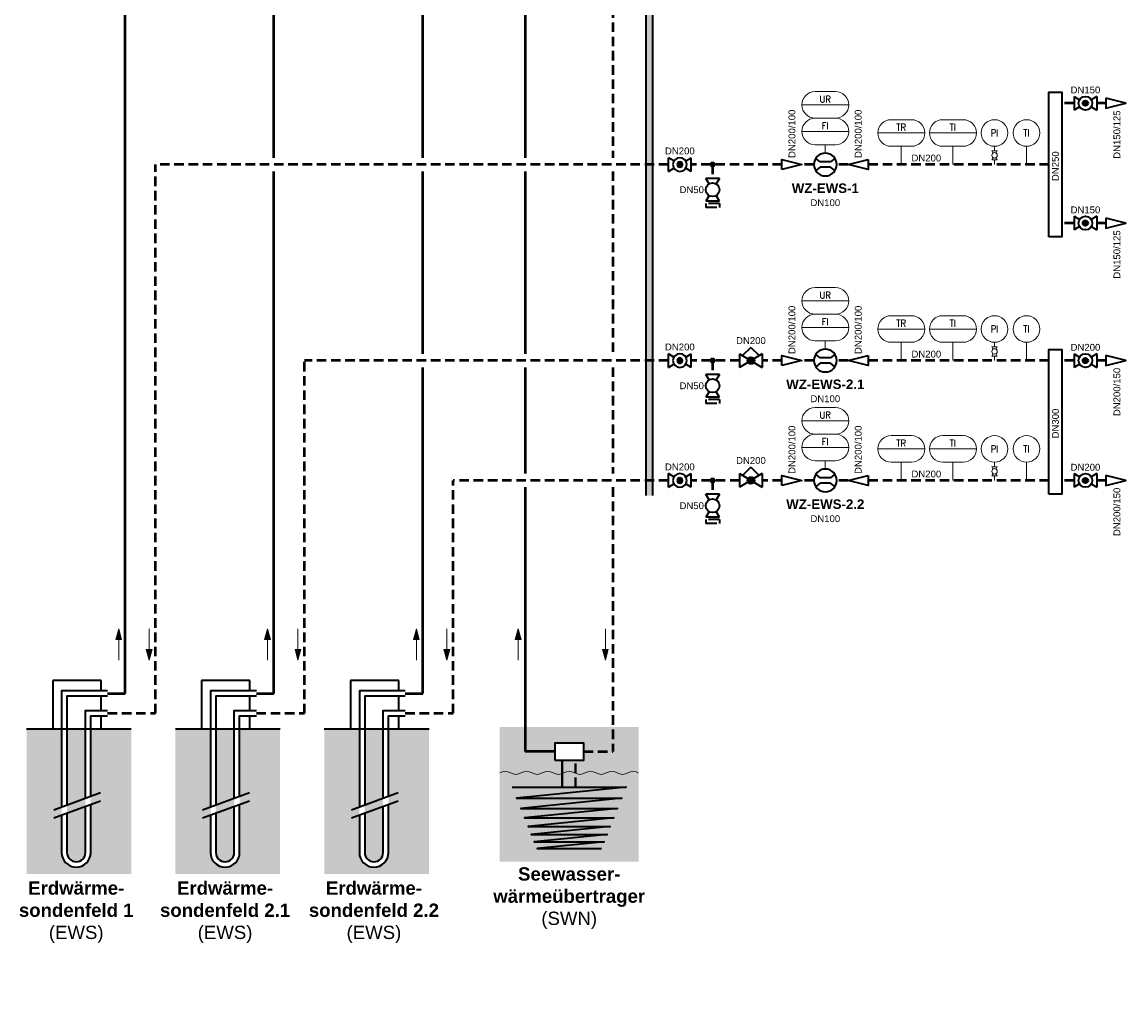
# Model space of a CAD drawing. Header units: millimetres. Extents: x -226 to 2201, y 0 to 1085.
# Tile 2 of 28: x -226 to 65, y 323 to 581. Entities that reach past the tile are written whole.
import ezdxf
from ezdxf import colors
from ezdxf.entities.mleader import LeaderData, LeaderLine
from ezdxf.enums import TextEntityAlignment as Align
from ezdxf.math import Vec2, Vec3

# ---------------------------------------------------------------- set-up
doc = ezdxf.new("R2010")
doc.units = ezdxf.units.MM
doc.header["$PDMODE"] = 1
doc.linetypes.add('GESTRICHELT2', pattern=[0.375, 0.25, -0.125])
doc.layers.get('0').update_dxf_attribs({"lineweight": 18})
for name, color, linetype, lineweight in [('TGAx_G_KOM_GA-Symbole', 7, 'Continuous', 18), ('TGAx_H_KOM_Armaturen', 7, 'Continuous', 35), ('TGAx_H_KOM_Bauteile', 7, 'Continuous', 35), ('TGAx_H_KOM_Bauteile-Schraff', 9, 'Continuous', 18), ('TGAx_H_LTG_Quellenkreis-Umweltwärme_RL', 66, 'GESTRICHELT2', 50), ('TGAx_H_LTG_Quellenkreis-Umweltwärme_VL', 32, 'Continuous', 50), ('TGAx_H_TXT_Beschriftung', 7, 'Continuous', 18), ('TGAx_H_TXT_Dimensionierung', 7, 'Continuous', 18)]:
    doc.layers.add(name, color=color, linetype=linetype, lineweight=lineweight)
doc.styles.add('Arial', font='arial.ttf')
doc.styles.add('MEP-Reloaded-M-2.5', font='arial.ttf', dxfattribs={"height": 2.5})
doc.styles.add('MSR-Arial', font='romans.shx')

# ---------------------------------------------------------------- blocks, each defined once
blk = doc.blocks.new('02.MSR_Fühler m. Fernwirkung_langrund')
for p, q in [((-2.673846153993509, 3.500000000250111), (2.673846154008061, 3.500000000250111)), ((-6.173846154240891, 0), (6.173846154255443, 0)), ((-2.673846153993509, -3.500000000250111), (2.673846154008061, -3.500000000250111))]:
    blk.add_line(p, q)
for centre, start, end in [((-2.673846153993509, 0), 90, 270), ((2.673846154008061, 0), 270, 90)]:
    blk.add_arc(centre, 3.50000000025, start, end)
at = {"style": 'MSR-Arial', "width": 0.9}
for tag, p in [('MESSART', (0.02000000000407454, 1.496779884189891)), ('WERT', (0.02000000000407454, -1.552806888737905))]:
    blk.add_attdef(tag, text='', height=1.8, dxfattribs=at).set_placement(p, align=Align.MIDDLE_CENTER)
blk = doc.blocks.new('17.01.01-Durchflussmessung allg.')
for p, q in [((-1.384615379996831, 0.6923076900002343), (-2.527949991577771, 1.615384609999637)), ((1.384615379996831, 0.6923076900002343), (-1.384615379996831, 0.6923076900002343)), ((2.527949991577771, 1.615384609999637), (1.384615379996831, 0.6923076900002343)), ((-1.384615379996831, -0.6923076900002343), (-2.527949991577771, -1.615384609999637)), ((1.384615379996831, -0.6923076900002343), (-1.384615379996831, -0.6923076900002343)), ((2.527949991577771, -1.615384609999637), (1.384615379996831, -0.6923076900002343))]:
    blk.add_line(p, q)
blk.add_circle((0, 0), 2.99999999)
blk = doc.blocks.new('6.01-Reduzierung')
at = {"flags": 128}
blk.add_lwpolyline([(0, 1.3125), (0, -1.3125), (5.25, 0)], close=True, dxfattribs=at)
blk = doc.blocks.new('7.01.05-Absperrkugelhahn')
h = blk.add_hatch(color=256)
h.dxf.hatch_style = 1
h.paths.add_polyline_path([(2.300000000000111, 0, 1), (3.700000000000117, 0, 1)])
at = {"linetype": 'Continuous'}
for p, q in [((0, 1.800000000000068), (1.456512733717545, 0.926092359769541)), ((0, 1.800000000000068), (0, -1.800000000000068)), ((6.000000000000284, 1.800000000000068), (4.543487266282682, 0.926092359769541)), ((6.000000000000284, 1.800000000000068), (6.000000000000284, -1.800000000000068)), ((1.456512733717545, -0.926092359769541), (0, -1.800000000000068)), ((4.543487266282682, -0.926092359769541), (6.000000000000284, -1.800000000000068))]:
    blk.add_line(p, q, dxfattribs=at)
for radius in [1.800000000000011, 0.7000000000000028]:
    blk.add_circle((3.000000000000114, 0), radius, dxfattribs=at)
blk = doc.blocks.new('02.MSR_Manometeranschluss m. Hahn')
at = {"linetype": 'Continuous'}
for p, q in [((0.7200000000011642, 3.600000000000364), (-0.7200000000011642, 3.600000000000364)), ((-0.3704369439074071, 3.017394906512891), (-0.7200000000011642, 3.600000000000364)), ((0.7200000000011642, 3.600000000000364), (0.3704369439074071, 3.017394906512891)), ((-0.3704369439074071, 1.782605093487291), (-0.7200000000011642, 1.199999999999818)), ((0.7200000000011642, 1.199999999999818), (-0.7200000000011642, 1.199999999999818)), ((0.7200000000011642, 1.199999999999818), (0.3704369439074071, 1.782605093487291))]:
    blk.add_line(p, q, dxfattribs=at)
for p, q in [((0, 4.800000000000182), (0, 3.600000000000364)), ((0, 1.199999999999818), (0, 0))]:
    blk.add_line(p, q)
blk.add_circle((0, 2.400000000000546), 0.7200000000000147, dxfattribs=at)
blk = doc.blocks.new('02.MSR_Fühler rund')
blk.add_circle((0, 0), 3.50000000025)
at = {"style": 'MSR-Arial', "width": 0.9}
blk.add_attdef('MESSART', text='', height=1.8, dxfattribs=at).set_placement((0, 0), align=Align.MIDDLE_CENTER)
blk = doc.blocks.new('4.11-Pfeil-Fliessrichtung')
at = {"linetype": 'Continuous', "lineweight": 18}
blk.add_line((-4.125, 0), (4.125, 0), dxfattribs=at)
at = {"linetype": 'Continuous', "lineweight": 18, "flags": 128}
for points in [[(1.316503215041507, 0.7525344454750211), (4.125, 0), (1.316503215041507, -0.7525344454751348)], [(1.3865032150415, 0.6613086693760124), (3.854540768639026, 0), (1.3865032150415, -0.6613086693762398)], [(1.456503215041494, 0.570082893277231), (3.584081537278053, 0), (1.456503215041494, -0.5700828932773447)], [(1.526503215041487, 0.4788571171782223), (3.313622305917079, 0), (1.526503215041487, -0.4788571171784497)], [(1.59650321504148, 0.387631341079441), (3.043163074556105, 0), (1.59650321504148, -0.3876313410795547)], [(1.666503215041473, 0.2964055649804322), (2.772703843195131, 0), (1.666503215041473, -0.2964055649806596)], [(1.736503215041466, 0.2051797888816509), (2.502244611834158, 0), (1.736503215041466, -0.2051797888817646)], [(1.806503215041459, 0.1139540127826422), (2.231785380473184, 0), (1.806503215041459, -0.1139540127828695)], [(1.876503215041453, 0.02272823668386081), (1.96132614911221, 0), (1.876503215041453, -0.0227282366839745)]]:
    blk.add_lwpolyline(points, close=True, dxfattribs=at)
blk = doc.blocks.new('7.02.01C-Absperrventil m. stet. Stellverhalten')
h = blk.add_hatch(color=256)
h.dxf.hatch_style = 1
h.paths.add_polyline_path([(2.228256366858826, 0.4630461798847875), (3.000000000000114, 0), (3.771743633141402, 0.4630461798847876, 0.566190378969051)])
h.paths.add_polyline_path([(2.228256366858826, 0.4630461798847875, 0.1359329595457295), (2.100000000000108, 0, 0.1359329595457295), (2.228256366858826, -0.4630461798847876), (3.000000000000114, 0)])
h.paths.add_polyline_path([(3.000000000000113, -1.110223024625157e-16), (2.228256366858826, -0.4630461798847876, 0.5661903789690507), (3.771743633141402, -0.4630461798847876)])
h.paths.add_polyline_path([(3.771743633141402, 0.4630461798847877), (3.000000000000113, -2.220446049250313e-16), (3.771743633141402, -0.4630461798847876, 0.1359329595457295), (3.900000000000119, 0, 0.1359329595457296)])
at = {"linetype": 'Continuous'}
for p, q in [((2.999999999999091, 3.479999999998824), (0.8088888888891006, 1.314666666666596)), ((2.999999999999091, 3.479999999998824), (5.191111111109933, 1.314666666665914)), ((6.000000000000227, 1.800000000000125), (0, -1.800000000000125)), ((0, 1.800000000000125), (6.000000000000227, -1.800000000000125)), ((0, 1.800000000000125), (0, -1.800000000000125)), ((6.000000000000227, 1.800000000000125), (6.000000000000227, -1.800000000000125))]:
    blk.add_line(p, q, dxfattribs=at)
blk.add_circle((3.000000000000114, 0), 0.9000000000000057, dxfattribs=at)
blk.add_point((3.000000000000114, 0), dxfattribs=at)
blk = doc.blocks.new('7.01.04-Absperrhahn allg.')
at = {"linetype": 'Continuous'}
for p, q in [((0, 1.800000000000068), (0, -1.800000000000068)), ((0, 1.800000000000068), (1.456512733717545, 0.926092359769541)), ((6.000000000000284, 1.800000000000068), (4.543487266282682, 0.926092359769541)), ((6.000000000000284, 1.800000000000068), (6.000000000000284, -1.800000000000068)), ((1.456512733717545, -0.926092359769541), (0, -1.800000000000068)), ((4.543487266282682, -0.926092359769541), (6.000000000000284, -1.800000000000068))]:
    blk.add_line(p, q, dxfattribs=at)
blk.add_circle((3.000000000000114, 0), 1.800000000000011, dxfattribs=at)
blk = doc.blocks.new('5.07-Kupplung allg.')
at = {"linetype": 'Continuous'}
for p, q in [((-2.842170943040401e-14, 1.800000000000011), (0, -1.100000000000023)), ((1.099999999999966, 1.100000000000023), (1.099999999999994, 0)), ((1.099999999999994, 0), (1.099999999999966, -1.800000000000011))]:
    blk.add_line(p, q, dxfattribs=at)
for p, q in [((-2.842170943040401e-14, 1.800000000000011), (1.099999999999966, 1.800000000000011)), ((-2.842170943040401e-14, -1.800000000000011), (1.099999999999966, -1.800000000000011))]:
    blk.add_line(p, q)
blk = doc.blocks.new('4.16-Leitungs-Verbindungspunkt')
at = {"linetype": 'Continuous', "lineweight": 18}
blk.add_hatch(color=256, dxfattribs=at).paths.add_polyline_path([(0.6500000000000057, 0, 1), (-0.6499999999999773, 0, 1)])
blk.add_circle((0, 0), 0.65, dxfattribs=at)

msp = doc.modelspace()

# ---------------------------------------------------------------- hatches: boundary and pattern name
h = msp.add_hatch(color=256)
h.set_gradient(color1=(78, 134, 253), color2=(149, 182, 254), rotation=90.00000000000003, tint=1)
edge = h.paths.add_edge_path()
edge.add_arc((-64.79574025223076, 381.0941128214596), 2.728540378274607, 58.99729482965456, 121.0027051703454)
edge.add_arc((-67.60656546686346, 385.7716112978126), 2.728540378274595, 238.9972948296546, 301.0027051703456, ccw=False)
edge.add_arc((-70.41739068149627, 381.0941128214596), 2.728540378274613, 58.99729482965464, 121.0027051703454)
edge.add_arc((-73.22821589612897, 385.7716112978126), 2.728540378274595, 238.9972948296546, 301.0027051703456, ccw=False)
edge.add_arc((-76.03904111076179, 381.0941128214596), 2.728540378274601, 58.99729482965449, 121.0027051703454)
edge.add_arc((-78.84986632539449, 385.7716112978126), 2.728540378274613, 238.9972948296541, 301.00270517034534, ccw=False)
edge.add_arc((-81.6606915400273, 381.0941128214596), 2.728540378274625, 58.9972948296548, 121.0027051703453)
edge.add_arc((-84.47151675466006, 385.7716112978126), 2.728540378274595, 238.9972948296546, 301.0027051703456, ccw=False)
edge.add_arc((-87.28234196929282, 381.0941128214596), 2.72854037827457, 58.99729482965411, 121.0027051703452)
edge.add_arc((-90.09316718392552, 385.7716112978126), 2.728540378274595, 238.9972948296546, 301.0027051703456, ccw=False)
edge.add_arc((-92.90399239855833, 381.0941128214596), 2.728540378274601, 58.99729482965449, 121.0027051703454)
edge.add_arc((-95.71481761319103, 385.7716112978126), 2.728540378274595, 238.9972948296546, 301.0027051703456, ccw=False)
edge.add_arc((-98.52564282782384, 381.0941128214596), 2.728540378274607, 58.99729482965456, 121.0027051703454)
edge.add_line((-99.9310554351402, 383.4328620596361), (-99.9310554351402, 360.0444207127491))
edge.add_line((-99.9310554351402, 360.0444207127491), (-63.39032764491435, 360.0444207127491))
edge.add_line((-63.39032764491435, 360.0444207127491), (-63.39032764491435, 383.4328620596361))
at = {"layer": 'TGAx_H_KOM_Armaturen', "true_color": 0xc7c8ca}
h = msp.add_hatch(color=9, dxfattribs=at)
h.dxf.hatch_style = 1
h.paths.add_polyline_path([(-59.66601207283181, 456.3927602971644), (-59.66601207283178, 869.2740073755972), (-61.51056341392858, 869.2740073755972), (-61.51056341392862, 456.3927602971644)])
at = {"layer": 'TGAx_H_KOM_Bauteile-Schraff'}
h = msp.add_hatch(color=256, dxfattribs=at)
h.set_gradient(color1=(255, 222, 189), color2=(158, 79, 0), rotation=90.00000000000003, tint=1)
edge = h.paths.add_edge_path()
edge.add_line((-215.1786097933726, 394.986074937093), (-224.4246381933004, 394.986074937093))
edge.add_line((-224.4246381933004, 394.986074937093), (-224.4246381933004, 356.8062103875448))
edge.add_line((-224.4246381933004, 356.8062103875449), (-196.8544100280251, 356.8062103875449))
edge.add_line((-196.8544100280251, 356.8062103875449), (-196.8544100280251, 394.9860749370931))
edge.add_line((-196.8544100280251, 394.986074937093), (-207.5172699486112, 394.986074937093))
edge.add_line((-207.5172699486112, 394.986074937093), (-207.5172699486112, 382.0626569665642))
edge.add_line((-207.5172699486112, 382.0626569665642), (-207.5172699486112, 362.4513653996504))
edge.add_arc((-211.3479398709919, 362.4513653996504), 3.830669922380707, -180, 0, ccw=False)
edge.add_line((-215.1786097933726, 362.4513653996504), (-215.1786097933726, 379.2336102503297))
edge.add_line((-215.1786097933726, 379.2336102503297), (-215.1786097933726, 394.986074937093))
edge = h.paths.add_edge_path(flags=17)
edge.add_line((-208.9172699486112, 394.986074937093), (-213.7786097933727, 394.986074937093))
edge.add_line((-213.7786097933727, 394.986074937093), (-213.7786097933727, 379.7505779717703))
edge.add_line((-213.7786097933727, 379.7505779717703), (-213.7786097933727, 362.4513653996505))
edge.add_arc((-211.3479398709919, 362.4513653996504), 2.43066992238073, 180, 360)
edge.add_line((-208.9172699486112, 362.4513653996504), (-208.9172699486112, 381.5456892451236))
edge.add_line((-208.9172699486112, 381.5456892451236), (-208.9172699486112, 394.986074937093))
h = msp.add_hatch(color=256, dxfattribs=at)
h.set_gradient(color1=(255, 222, 189), color2=(158, 79, 0), rotation=90.00000000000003, tint=1)
edge = h.paths.add_edge_path()
edge.add_line((-176.0202233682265, 394.986074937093), (-185.2662517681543, 394.986074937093))
edge.add_line((-185.2662517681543, 394.986074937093), (-185.2662517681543, 356.8062103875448))
edge.add_line((-185.2662517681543, 356.8062103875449), (-157.6960236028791, 356.8062103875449))
edge.add_line((-157.6960236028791, 356.8062103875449), (-157.6960236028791, 394.9860749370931))
edge.add_line((-157.6960236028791, 394.986074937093), (-168.3588835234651, 394.986074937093))
edge.add_line((-168.3588835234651, 394.986074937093), (-168.3588835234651, 382.0626569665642))
edge.add_line((-168.3588835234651, 382.0626569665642), (-168.3588835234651, 362.4513653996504))
edge.add_arc((-172.1895534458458, 362.4513653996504), 3.830669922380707, -180, 0, ccw=False)
edge.add_line((-176.0202233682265, 362.4513653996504), (-176.0202233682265, 379.2336102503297))
edge.add_line((-176.0202233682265, 379.2336102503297), (-176.0202233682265, 394.986074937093))
edge = h.paths.add_edge_path(flags=17)
edge.add_line((-169.7588835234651, 394.986074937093), (-174.6202233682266, 394.986074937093))
edge.add_line((-174.6202233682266, 394.986074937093), (-174.6202233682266, 379.7505779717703))
edge.add_line((-174.6202233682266, 379.7505779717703), (-174.6202233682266, 362.4513653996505))
edge.add_arc((-172.1895534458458, 362.4513653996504), 2.43066992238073, 180, 360)
edge.add_line((-169.7588835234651, 362.4513653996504), (-169.7588835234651, 381.5456892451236))
edge.add_line((-169.7588835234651, 381.5456892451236), (-169.7588835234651, 394.986074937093))
h = msp.add_hatch(color=256, dxfattribs=at)
h.set_gradient(color1=(255, 222, 189), color2=(158, 79, 0), rotation=90.00000000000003, tint=1)
edge = h.paths.add_edge_path()
edge.add_line((-136.8618369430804, 394.986074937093), (-146.1078653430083, 394.986074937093))
edge.add_line((-146.1078653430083, 394.986074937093), (-146.1078653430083, 356.8062103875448))
edge.add_line((-146.1078653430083, 356.8062103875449), (-118.537637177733, 356.8062103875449))
edge.add_line((-118.537637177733, 356.8062103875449), (-118.537637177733, 394.9860749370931))
edge.add_line((-118.537637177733, 394.986074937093), (-129.200497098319, 394.986074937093))
edge.add_line((-129.200497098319, 394.986074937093), (-129.200497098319, 382.0626569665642))
edge.add_line((-129.200497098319, 382.0626569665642), (-129.200497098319, 362.4513653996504))
edge.add_arc((-133.0311670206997, 362.4513653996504), 3.830669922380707, -180, 0, ccw=False)
edge.add_line((-136.8618369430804, 362.4513653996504), (-136.8618369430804, 379.2336102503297))
edge.add_line((-136.8618369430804, 379.2336102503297), (-136.8618369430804, 394.986074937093))
edge = h.paths.add_edge_path(flags=17)
edge.add_line((-130.600497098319, 394.986074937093), (-135.4618369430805, 394.986074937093))
edge.add_line((-135.4618369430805, 394.986074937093), (-135.4618369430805, 379.7505779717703))
edge.add_line((-135.4618369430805, 379.7505779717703), (-135.4618369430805, 362.4513653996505))
edge.add_arc((-133.0311670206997, 362.4513653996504), 2.43066992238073, 180, 360)
edge.add_line((-130.600497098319, 362.4513653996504), (-130.600497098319, 381.5456892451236))
edge.add_line((-130.600497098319, 381.5456892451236), (-130.600497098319, 394.986074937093))
h = msp.add_hatch(color=256, dxfattribs=at)
h.set_gradient(color1=(158, 216, 255), rotation=90.00000000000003, tint=1)
h.paths.add_polyline_path([(-85.47965850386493, 386.8144045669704), (-77.84172457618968, 386.8144045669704), (-77.84172457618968, 391.2241677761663), (-85.47965850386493, 391.2241677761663)], flags=16)
edge = h.paths.add_edge_path()
edge.add_arc((-64.79574025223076, 381.0941128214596), 2.728540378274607, 58.99729482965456, 121.0027051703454)
edge.add_arc((-67.60656546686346, 385.7716112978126), 2.728540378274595, 238.9972948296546, 301.0027051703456, ccw=False)
edge.add_arc((-70.41739068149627, 381.0941128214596), 2.728540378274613, 58.99729482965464, 121.0027051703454)
edge.add_arc((-73.22821589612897, 385.7716112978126), 2.728540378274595, 238.9972948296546, 301.0027051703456, ccw=False)
edge.add_arc((-76.03904111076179, 381.0941128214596), 2.728540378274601, 58.99729482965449, 121.0027051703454)
edge.add_arc((-78.84986632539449, 385.7716112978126), 2.728540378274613, 238.9972948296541, 301.00270517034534, ccw=False)
edge.add_arc((-81.6606915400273, 381.0941128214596), 2.728540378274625, 58.9972948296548, 121.0027051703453)
edge.add_arc((-84.47151675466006, 385.7716112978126), 2.728540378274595, 238.9972948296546, 301.0027051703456, ccw=False)
edge.add_arc((-87.28234196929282, 381.0941128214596), 2.72854037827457, 58.99729482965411, 121.0027051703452)
edge.add_arc((-90.09316718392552, 385.7716112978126), 2.728540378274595, 238.9972948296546, 301.0027051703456, ccw=False)
edge.add_arc((-92.90399239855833, 381.0941128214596), 2.728540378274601, 58.99729482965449, 121.0027051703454)
edge.add_arc((-95.71481761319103, 385.7716112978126), 2.728540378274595, 238.9972948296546, 301.0027051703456, ccw=False)
edge.add_arc((-98.52564282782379, 381.0941128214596), 2.728540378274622, 58.99729482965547, 121.0027051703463)
edge.add_line((-99.93105543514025, 383.432862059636), (-99.93105543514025, 395.4977020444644))
edge.add_line((-99.93105543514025, 395.4977020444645), (-63.39032764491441, 395.4977020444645))
edge.add_line((-63.39032764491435, 395.4977020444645), (-63.39032764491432, 383.4328620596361))

# ---------------------------------------------------------------- linework, layer by layer
msp.add_lwpolyline([(-63.39032764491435, 383.4328620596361, 0.2773499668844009), (-66.20115285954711, 383.4328620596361, -0.2773499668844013), (-69.01197807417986, 383.4328620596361, 0.2773499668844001), (-71.82280328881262, 383.4328620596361, -0.2773499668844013), (-74.63362850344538, 383.4328620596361, 0.2773499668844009), (-77.44445371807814, 383.4328620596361, -0.2773499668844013), (-80.2552789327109, 383.4328620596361, 0.2773499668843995), (-83.06610414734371, 383.4328620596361, -0.2773499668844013), (-85.87692936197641, 383.4328620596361, 0.2773499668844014), (-88.68775457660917, 383.4328620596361, -0.2773499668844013), (-91.49857979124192, 383.4328620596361, 0.2773499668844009), (-94.30940500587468, 383.4328620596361, -0.2773499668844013), (-97.12023022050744, 383.4328620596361, 0.2773499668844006), (-99.9310554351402, 383.4328620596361)], format="xyb")
at = {"layer": 'TGAx_G_KOM_GA-Symbole'}
for p, q in [((-14.28119476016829, 546.541981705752), (-14.28119476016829, 548.7420234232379)), ((5.710127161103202, 543.5419817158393), (5.710127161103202, 548.3419817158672)), ((19.29110907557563, 543.5419817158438), (19.29110907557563, 548.3419817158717)), ((38.64974934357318, 548.3419817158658), (38.64974934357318, 543.5419817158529)), ((38.64974934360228, 548.3419817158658), (38.64974934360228, 543.5419817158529)), ((-14.28119476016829, 494.9453546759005), (-14.28119476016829, 497.1453963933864)), ((5.710127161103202, 491.9453546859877), (5.710127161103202, 496.7453546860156)), ((19.29110907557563, 491.9453546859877), (19.29110907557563, 496.7453546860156)), ((38.64974934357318, 496.7453546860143), (38.64974934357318, 491.9453546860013)), ((38.64974934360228, 496.7453546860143), (38.64974934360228, 491.9453546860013)), ((-14.2811947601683, 463.3878280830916), (-14.2811947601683, 465.5878698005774)), ((5.710127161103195, 460.3878280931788), (5.710127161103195, 465.1878280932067)), ((19.29110907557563, 460.3878280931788), (19.29110907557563, 465.1878280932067)), ((38.64974934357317, 465.1878280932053), (38.64974934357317, 460.3878280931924)), ((38.64974934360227, 465.1878280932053), (38.64974934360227, 460.3878280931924))]:
    msp.add_line(p, q, dxfattribs=at)
at = {"layer": 'TGAx_H_KOM_Armaturen'}
for p, q in [((-61.51056341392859, 869.2740073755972), (-61.51056341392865, 456.3927602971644)), ((-59.66601207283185, 456.3927602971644), (-59.66601207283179, 869.2740073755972))]:
    msp.add_line(p, q, dxfattribs=at)
for points in [[(44.5588427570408, 524.5146492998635), (44.5588427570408, 562.5693141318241), (47.95184175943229, 562.5693141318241), (47.95184175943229, 524.5146492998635)], [(44.55884275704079, 456.7808409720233), (44.55884275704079, 494.8355058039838), (47.95184175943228, 494.8355058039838), (47.95184175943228, 456.7808409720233)]]:
    msp.add_lwpolyline(points, close=True, dxfattribs=at)
at = {"layer": 'TGAx_H_KOM_Bauteile'}
for p, q in [((-204.8025053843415, 407.7086049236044), (-217.517470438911, 407.7086049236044)), ((-217.517470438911, 407.7086049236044), (-217.517470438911, 394.986074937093)), ((-204.8025053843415, 405.0027191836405), (-204.8025053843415, 407.7086049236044)), ((-165.6441189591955, 407.7086049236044), (-178.3590840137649, 407.7086049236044)), ((-178.3590840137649, 407.7086049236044), (-178.3590840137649, 394.986074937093)), ((-165.6441189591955, 405.0027191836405), (-165.6441189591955, 407.7086049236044)), ((-126.4857325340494, 407.7086049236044), (-139.2006975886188, 407.7086049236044)), ((-139.2006975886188, 407.7086049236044), (-139.2006975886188, 394.986074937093)), ((-126.4857325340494, 405.0027191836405), (-126.4857325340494, 407.7086049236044)), ((-204.8025053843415, 399.8062336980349), (-204.8025053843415, 403.6027191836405)), ((-165.6441189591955, 399.8062336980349), (-165.6441189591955, 403.6027191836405)), ((-126.4857325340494, 399.8062336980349), (-126.4857325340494, 403.6027191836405)), ((-204.8025053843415, 394.986074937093), (-204.8025053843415, 398.4062336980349)), ((-165.6441189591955, 394.986074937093), (-165.6441189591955, 398.4062336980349)), ((-126.4857325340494, 394.986074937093), (-126.4857325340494, 398.4062336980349)), ((-224.4246381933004, 394.986074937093), (-196.8544100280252, 394.986074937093)), ((-185.2662517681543, 394.986074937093), (-157.6960236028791, 394.986074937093)), ((-146.1078653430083, 394.986074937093), (-118.537637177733, 394.986074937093)), ((-217.2482369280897, 373.6996025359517), (-204.9585693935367, 378.2377178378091)), ((-178.0898505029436, 373.6996025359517), (-165.8001829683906, 378.2377178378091)), ((-138.9314640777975, 373.6996025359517), (-126.6417965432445, 378.2377178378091)), ((-217.2482369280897, 371.5640186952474), (-204.9585693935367, 376.1021339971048)), ((-178.0898505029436, 371.5640186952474), (-165.8001829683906, 376.1021339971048)), ((-138.9314640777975, 371.5640186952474), (-126.6417965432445, 376.1021339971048))]:
    msp.add_line(p, q, dxfattribs=at)
for points in [[(-203.0951430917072, 405.0027191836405), (-215.1786097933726, 405.0027191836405), (-215.1786097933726, 379.2336102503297)], [(-163.9367566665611, 405.0027191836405), (-176.0202233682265, 405.0027191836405), (-176.0202233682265, 379.2336102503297)], [(-124.778370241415, 405.0027191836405), (-136.8618369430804, 405.0027191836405), (-136.8618369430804, 379.2336102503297)], [(-203.0951430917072, 403.6027191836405), (-213.7786097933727, 403.6027191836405), (-213.7786097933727, 379.7505779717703)], [(-163.9367566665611, 403.6027191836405), (-174.6202233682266, 403.6027191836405), (-174.6202233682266, 379.7505779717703)], [(-124.778370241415, 403.6027191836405), (-135.4618369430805, 403.6027191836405), (-135.4618369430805, 379.7505779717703)], [(-208.9172699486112, 381.5456892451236), (-208.9172699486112, 399.8062336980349), (-203.0951430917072, 399.8062336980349)], [(-207.5172699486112, 382.0626569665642), (-207.5172699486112, 398.4062336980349), (-203.0951430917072, 398.4062336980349)], [(-169.7588835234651, 381.5456892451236), (-169.7588835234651, 399.8062336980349), (-163.9367566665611, 399.8062336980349)], [(-168.3588835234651, 382.0626569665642), (-168.3588835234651, 398.4062336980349), (-163.9367566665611, 398.4062336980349)], [(-130.600497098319, 381.5456892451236), (-130.600497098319, 399.8062336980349), (-124.778370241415, 399.8062336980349)], [(-129.200497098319, 382.0626569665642), (-129.200497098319, 398.4062336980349), (-124.778370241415, 398.4062336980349)], [(-208.9172699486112, 376.7759175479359), (-208.9172699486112, 381.5456892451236)], [(-207.5172699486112, 377.2928852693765), (-207.5172699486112, 382.0626569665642)], [(-169.7588835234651, 376.7759175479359), (-169.7588835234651, 381.5456892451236)], [(-168.3588835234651, 377.2928852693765), (-168.3588835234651, 382.0626569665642)], [(-130.600497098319, 376.7759175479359), (-130.600497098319, 381.5456892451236)], [(-129.200497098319, 377.2928852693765), (-129.200497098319, 382.0626569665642)], [(-215.1786097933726, 379.2336102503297), (-215.1786097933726, 374.4638385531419)], [(-213.7786097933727, 379.7505779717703), (-213.7786097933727, 374.9808062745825)], [(-176.0202233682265, 379.2336102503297), (-176.0202233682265, 374.4638385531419)], [(-174.6202233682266, 379.7505779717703), (-174.6202233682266, 374.9808062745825)], [(-136.8618369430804, 379.2336102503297), (-136.8618369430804, 374.4638385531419)], [(-135.4618369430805, 379.7505779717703), (-135.4618369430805, 374.9808062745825)], [(-96.66772232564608, 379.6866627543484), (-66.65366075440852, 379.6866627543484), (-95.48811517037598, 376.768121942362), (-67.83326790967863, 376.768121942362), (-94.40122942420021, 374.0789890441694), (-68.92015365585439, 374.0789890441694), (-93.3997768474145, 371.6012317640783), (-69.9216062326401, 371.6012317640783), (-92.4770420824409, 369.3182352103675), (-70.8443409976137, 369.3182352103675), (-91.62683762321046, 367.2146904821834), (-71.69454545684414, 367.2146904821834), (-90.8434623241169, 365.2764920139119), (-72.47792075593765, 365.2764920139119), (-90.12166317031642, 363.4906429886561), (-73.19971990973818, 363.4906429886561)]]:
    msp.add_lwpolyline(points, dxfattribs=at)
msp.add_lwpolyline([(-85.47965850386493, 386.8144045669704), (-77.84172457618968, 386.8144045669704), (-77.84172457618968, 391.2241677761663), (-85.47965850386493, 391.2241677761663)], close=True, dxfattribs=at)
for points in [[(-215.1786097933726, 372.3282547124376), (-215.1786097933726, 362.4513653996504, 1), (-207.5172699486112, 362.4513653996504), (-207.5172699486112, 375.1573014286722)], [(-213.7786097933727, 372.8452224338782), (-213.7786097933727, 362.4513653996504, 1), (-208.9172699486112, 362.4513653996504), (-208.9172699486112, 374.6403337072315)], [(-176.0202233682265, 372.3282547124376), (-176.0202233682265, 362.4513653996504, 1), (-168.3588835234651, 362.4513653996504), (-168.3588835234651, 375.1573014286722)], [(-174.6202233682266, 372.8452224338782), (-174.6202233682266, 362.4513653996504, 1), (-169.7588835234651, 362.4513653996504), (-169.7588835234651, 374.6403337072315)], [(-136.8618369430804, 372.3282547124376), (-136.8618369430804, 362.4513653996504, 1), (-129.200497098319, 362.4513653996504), (-129.200497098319, 375.1573014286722)], [(-135.4618369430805, 372.8452224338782), (-135.4618369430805, 362.4513653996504, 1), (-130.600497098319, 362.4513653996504), (-130.600497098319, 374.6403337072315)]]:
    msp.add_lwpolyline(points, format="xyb", dxfattribs=at)
at = {"layer": 'TGAx_H_LTG_Quellenkreis-Umweltwärme_RL', "ltscale": 10}
for p, q in [((-70.20832106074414, 595.9217598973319), (-70.20832106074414, 545.3419817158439)), ((51.14931568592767, 559.6791630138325), (47.95184175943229, 559.6791630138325)), ((59.55057473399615, 559.679163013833), (57.14931568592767, 559.679163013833)), ((-55.55147930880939, 543.5419817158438), (-190.4851809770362, 543.5419817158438)), ((-190.4851809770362, 399.1062336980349), (-190.4851809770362, 543.5419817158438)), ((-25.68003192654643, 543.5419817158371), (-49.55147930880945, 543.5419817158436)), ((-43.92610301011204, 543.5419817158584), (-43.92610301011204, 539.8968376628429)), ((-17.28119475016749, 543.5419817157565), (-20.43003192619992, 543.5419817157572)), ((-8.24839544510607, 543.5419817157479), (-11.28119477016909, 543.5419817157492)), ((44.5588427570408, 543.5419817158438), (-2.998395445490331, 543.5419817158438)), ((-70.20832106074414, 541.7419817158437), (-70.20832106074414, 493.7453546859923)), ((51.14931568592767, 528.1216364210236), (47.95184175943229, 528.1216364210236)), ((59.55057473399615, 528.121636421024), (57.14931568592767, 528.121636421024)), ((-55.55147930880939, 491.9453546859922), (-151.3267945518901, 491.9453546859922)), ((-151.3267945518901, 399.1062336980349), (-151.3267945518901, 491.9453546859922)), ((-36.85082657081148, 491.9453546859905), (-49.55147930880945, 491.945354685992)), ((-43.92610301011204, 491.945354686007), (-43.92610301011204, 488.3002106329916)), ((-25.68003192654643, 491.9453546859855), (-30.85082657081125, 491.9453546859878)), ((-17.28119475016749, 491.9453546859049), (-20.43003192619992, 491.9453546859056)), ((-8.24839544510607, 491.9453546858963), (-11.28119477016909, 491.9453546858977)), ((44.55884275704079, 491.9453546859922), (-2.998395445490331, 491.9453546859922)), ((51.14931568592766, 491.9453546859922), (47.95184175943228, 491.9453546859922)), ((59.55057473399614, 491.9453546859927), (57.14931568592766, 491.9453546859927)), ((-70.20832106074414, 490.1453546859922), (-70.20832106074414, 462.1878280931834)), ((-112.1684081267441, 399.1062336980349), (-112.1684081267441, 460.3878280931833)), ((-55.5514793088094, 460.3878280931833), (-112.1684081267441, 460.3878280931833)), ((-36.85082657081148, 460.3878280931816), (-49.55147930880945, 460.3878280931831)), ((-43.92610301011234, 460.3878280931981), (-43.92610301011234, 456.7426840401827)), ((-25.68003192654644, 460.3878280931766), (-30.85082657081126, 460.3878280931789)), ((-17.28119475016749, 460.387828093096), (-20.43003192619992, 460.3878280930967)), ((-8.248395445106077, 460.3878280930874), (-11.2811947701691, 460.3878280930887)), ((44.55884275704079, 460.3878280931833), (-2.998395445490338, 460.3878280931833)), ((51.14931568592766, 460.3878280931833), (47.95184175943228, 460.3878280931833)), ((59.55057473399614, 460.3878280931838), (57.14931568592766, 460.3878280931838)), ((-70.20832106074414, 458.5878280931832), (-70.20832106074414, 389.0192861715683)), ((-203.0951430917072, 399.1062336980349), (-190.4851809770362, 399.1062336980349)), ((-163.9367566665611, 399.1062336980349), (-151.3267945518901, 399.1062336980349)), ((-124.778370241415, 399.1062336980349), (-112.1684081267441, 399.1062336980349)), ((-77.84172457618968, 389.0192861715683), (-70.20832106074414, 389.0192861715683))]:
    msp.add_line(p, q, dxfattribs=at)
at = {"layer": 'TGAx_H_LTG_Quellenkreis-Umweltwärme_RL', "lineweight": 40, "ltscale": 10}
msp.add_line((-79.9835152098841, 379.6866627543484), (-79.9835152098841, 386.8144045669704), dxfattribs=at)
at = {"layer": 'TGAx_H_LTG_Quellenkreis-Umweltwärme_VL'}
for p, q in [((-198.4851809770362, 404.3027191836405), (-198.4851809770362, 794.3904877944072)), ((-159.3267945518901, 545.3419817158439), (-159.3267945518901, 776.828280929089)), ((-120.1684081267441, 545.3419817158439), (-120.1684081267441, 628.9695240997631)), ((-159.3267945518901, 404.3027191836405), (-159.3267945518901, 541.7419817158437)), ((-120.1684081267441, 493.7453546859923), (-120.1684081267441, 541.7419817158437)), ((-120.1684081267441, 404.3027191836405), (-120.1684081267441, 490.1453546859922)), ((-203.0951430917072, 404.3027191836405), (-198.4851809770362, 404.3027191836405)), ((-163.9367566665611, 404.3027191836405), (-159.3267945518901, 404.3027191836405)), ((-124.778370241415, 404.3027191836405), (-120.1684081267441, 404.3027191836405))]:
    msp.add_line(p, q, dxfattribs=at)
at = {"layer": 'TGAx_H_LTG_Quellenkreis-Umweltwärme_VL', "ltscale": 0.1}
for p, q in [((-93.27410452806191, 628.9695240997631), (-93.27410452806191, 545.3419817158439)), ((-93.27410452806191, 541.7419817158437), (-93.27410452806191, 493.7453546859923)), ((-93.27410452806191, 490.1453546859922), (-93.27410452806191, 462.1878280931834)), ((-93.27410452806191, 458.5878280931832), (-93.27410452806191, 389.0192861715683)), ((-85.47965850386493, 389.0192861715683), (-93.27410452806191, 389.0192861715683))]:
    msp.add_line(p, q, dxfattribs=at)
at = {"layer": 'TGAx_H_LTG_Quellenkreis-Umweltwärme_VL', "lineweight": 40}
msp.add_line((-83.50324701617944, 379.6866627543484), (-83.50324701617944, 386.8144045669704), dxfattribs=at)

# ---------------------------------------------------------------- block references
at = {"layer": 'TGAx_G_KOM_GA-Symbole'}
ref = msp.add_blockref('02.MSR_Fühler m. Fernwirkung_langrund', (-14.28119476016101, 559.2420234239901), dxfattribs=dict(at, xscale=-1))
ref.add_attrib('MESSART', 'UR', dxfattribs={"layer": '0', "height": 1.8, "style": 'MSR-Arial', "width": 0.9}).set_placement((-14.30119476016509, 560.73880330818), align=Align.MIDDLE_CENTER)
ref = msp.add_blockref('02.MSR_Fühler m. Fernwirkung_langrund', (-14.28119476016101, 552.242023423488), dxfattribs=dict(at, xscale=-1))
ref.add_attrib('MESSART', 'FI', dxfattribs={"layer": '0', "height": 1.8, "style": 'MSR-Arial', "width": 0.9}).set_placement((-14.30119476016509, 553.7388033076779), align=Align.MIDDLE_CENTER)
ref = msp.add_blockref('02.MSR_Fühler m. Fernwirkung_langrund', (5.710127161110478, 551.8419817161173), dxfattribs=dict(at, xscale=-1))
ref.add_attrib('MESSART', 'TR', dxfattribs={"layer": '0', "height": 1.8, "style": 'MSR-Arial', "width": 0.9}).set_placement((5.690127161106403, 553.3387616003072), align=Align.MIDDLE_CENTER)
ref = msp.add_blockref('02.MSR_Fühler m. Fernwirkung_langrund', (19.29110907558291, 551.8419817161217), dxfattribs=dict(at, xscale=-1))
ref.add_attrib('MESSART', 'TI', dxfattribs={"layer": '0', "height": 1.8, "style": 'MSR-Arial', "width": 0.9}).set_placement((19.27110907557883, 553.3387616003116), align=Align.MIDDLE_CENTER)
ref = msp.add_blockref('02.MSR_Fühler rund', (30.24114873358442, 551.8419817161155), dxfattribs=dict(at, xscale=-1))
ref.add_attrib('MESSART', 'PI', dxfattribs={"layer": '0', "height": 1.8, "style": 'MSR-Arial', "width": 0.9}).set_placement((30.24114873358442, 551.8419817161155), align=Align.MIDDLE_CENTER)
ref = msp.add_blockref('02.MSR_Fühler rund', (38.64974934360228, 551.8419817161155), dxfattribs=dict(at, xscale=-1))
ref.add_attrib('MESSART', 'TI', dxfattribs={"layer": '0', "height": 1.8, "style": 'MSR-Arial', "width": 0.9}).set_placement((38.64974934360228, 551.8419817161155), align=Align.MIDDLE_CENTER)
at = {"layer": 'TGAx_G_KOM_GA-Symbole', "xscale": -1}
for p in [(30.24114873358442, 543.5419817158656), (30.24114873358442, 491.9453546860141), (30.24114873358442, 460.3878280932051)]:
    msp.add_blockref('02.MSR_Manometeranschluss m. Hahn', p, dxfattribs=at)
at = {"layer": 'TGAx_G_KOM_GA-Symbole'}
ref = msp.add_blockref('02.MSR_Fühler m. Fernwirkung_langrund', (-14.28119476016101, 507.6453963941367), dxfattribs=dict(at, xscale=-1))
ref.add_attrib('MESSART', 'UR', dxfattribs={"layer": '0', "height": 1.8, "style": 'MSR-Arial', "width": 0.9}).set_placement((-14.30119476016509, 509.1421762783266), align=Align.MIDDLE_CENTER)
ref = msp.add_blockref('02.MSR_Fühler m. Fernwirkung_langrund', (-14.28119476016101, 500.6453963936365), dxfattribs=dict(at, xscale=-1))
ref.add_attrib('MESSART', 'FI', dxfattribs={"layer": '0', "height": 1.8, "style": 'MSR-Arial', "width": 0.9}).set_placement((-14.30119476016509, 502.1421762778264), align=Align.MIDDLE_CENTER)
ref = msp.add_blockref('02.MSR_Fühler m. Fernwirkung_langrund', (5.710127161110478, 500.2453546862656), dxfattribs=dict(at, xscale=-1))
ref.add_attrib('MESSART', 'TR', dxfattribs={"layer": '0', "height": 1.8, "style": 'MSR-Arial', "width": 0.9}).set_placement((5.690127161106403, 501.7421345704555), align=Align.MIDDLE_CENTER)
ref = msp.add_blockref('02.MSR_Fühler m. Fernwirkung_langrund', (19.29110907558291, 500.2453546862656), dxfattribs=dict(at, xscale=-1))
ref.add_attrib('MESSART', 'TI', dxfattribs={"layer": '0', "height": 1.8, "style": 'MSR-Arial', "width": 0.9}).set_placement((19.27110907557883, 501.7421345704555), align=Align.MIDDLE_CENTER)
ref = msp.add_blockref('02.MSR_Fühler rund', (30.24114873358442, 500.2453546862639), dxfattribs=dict(at, xscale=-1))
ref.add_attrib('MESSART', 'PI', dxfattribs={"layer": '0', "height": 1.8, "style": 'MSR-Arial', "width": 0.9}).set_placement((30.24114873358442, 500.2453546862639), align=Align.MIDDLE_CENTER)
ref = msp.add_blockref('02.MSR_Fühler rund', (38.64974934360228, 500.2453546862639), dxfattribs=dict(at, xscale=-1))
ref.add_attrib('MESSART', 'TI', dxfattribs={"layer": '0', "height": 1.8, "style": 'MSR-Arial', "width": 0.9}).set_placement((38.64974934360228, 500.2453546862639), align=Align.MIDDLE_CENTER)
ref = msp.add_blockref('02.MSR_Fühler m. Fernwirkung_langrund', (-14.28119476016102, 476.0878698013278), dxfattribs=dict(at, xscale=-1))
ref.add_attrib('MESSART', 'UR', dxfattribs={"layer": '0', "height": 1.8, "style": 'MSR-Arial', "width": 0.9}).set_placement((-14.3011947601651, 477.5846496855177), align=Align.MIDDLE_CENTER)
ref = msp.add_blockref('02.MSR_Fühler m. Fernwirkung_langrund', (-14.28119476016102, 469.0878698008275), dxfattribs=dict(at, xscale=-1))
ref.add_attrib('MESSART', 'FI', dxfattribs={"layer": '0', "height": 1.8, "style": 'MSR-Arial', "width": 0.9}).set_placement((-14.3011947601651, 470.5846496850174), align=Align.MIDDLE_CENTER)
ref = msp.add_blockref('02.MSR_Fühler m. Fernwirkung_langrund', (5.710127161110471, 468.6878280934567), dxfattribs=dict(at, xscale=-1))
ref.add_attrib('MESSART', 'TR', dxfattribs={"layer": '0', "height": 1.8, "style": 'MSR-Arial', "width": 0.9}).set_placement((5.690127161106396, 470.1846079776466), align=Align.MIDDLE_CENTER)
ref = msp.add_blockref('02.MSR_Fühler m. Fernwirkung_langrund', (19.2911090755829, 468.6878280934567), dxfattribs=dict(at, xscale=-1))
ref.add_attrib('MESSART', 'TI', dxfattribs={"layer": '0', "height": 1.8, "style": 'MSR-Arial', "width": 0.9}).set_placement((19.27110907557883, 470.1846079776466), align=Align.MIDDLE_CENTER)
ref = msp.add_blockref('02.MSR_Fühler rund', (30.24114873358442, 468.687828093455), dxfattribs=dict(at, xscale=-1))
ref.add_attrib('MESSART', 'PI', dxfattribs={"layer": '0', "height": 1.8, "style": 'MSR-Arial', "width": 0.9}).set_placement((30.24114873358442, 468.687828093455), align=Align.MIDDLE_CENTER)
ref = msp.add_blockref('02.MSR_Fühler rund', (38.64974934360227, 468.687828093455), dxfattribs=dict(at, xscale=-1))
ref.add_attrib('MESSART', 'TI', dxfattribs={"layer": '0', "height": 1.8, "style": 'MSR-Arial', "width": 0.9}).set_placement((38.64974934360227, 468.687828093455), align=Align.MIDDLE_CENTER)
at = {"layer": 'TGAx_H_KOM_Armaturen'}
for name, p in [('7.01.05-Absperrkugelhahn', (51.14931568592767, 559.6791630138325)), ('6.01-Reduzierung', (59.55057473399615, 559.679163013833)), ('7.01.05-Absperrkugelhahn', (51.14931568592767, 528.1216364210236)), ('6.01-Reduzierung', (59.55057473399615, 528.121636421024)), ('7.02.01C-Absperrventil m. stet. Stellverhalten', (-36.85082657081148, 491.945354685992)), ('7.01.05-Absperrkugelhahn', (51.14931568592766, 491.9453546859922)), ('6.01-Reduzierung', (59.55057473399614, 491.9453546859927)), ('7.02.01C-Absperrventil m. stet. Stellverhalten', (-36.85082657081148, 460.3878280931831)), ('7.01.05-Absperrkugelhahn', (51.14931568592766, 460.3878280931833)), ('6.01-Reduzierung', (59.55057473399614, 460.3878280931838))]:
    msp.add_blockref(name, p, dxfattribs=at)
at = {"layer": 'TGAx_H_KOM_Armaturen', "xscale": -1, "rotation": 180}
for name, p in [('17.01.01-Durchflussmessung allg.', (-14.28119476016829, 543.5419817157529)), ('7.01.05-Absperrkugelhahn', (-55.55147930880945, 543.5419817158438)), ('6.01-Reduzierung', (-25.68003192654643, 543.5419817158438)), ('7.01.05-Absperrkugelhahn', (-55.55147930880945, 491.9453546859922)), ('17.01.01-Durchflussmessung allg.', (-14.28119476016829, 491.9453546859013)), ('6.01-Reduzierung', (-25.68003192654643, 491.9453546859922)), ('7.01.05-Absperrkugelhahn', (-55.55147930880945, 460.3878280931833)), ('17.01.01-Durchflussmessung allg.', (-14.2811947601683, 460.3878280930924)), ('6.01-Reduzierung', (-25.68003192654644, 460.3878280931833))]:
    msp.add_blockref(name, p, dxfattribs=at)
at = {"layer": 'TGAx_H_KOM_Armaturen', "xscale": -1}
for p in [(-2.998395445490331, 543.5419817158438), (-2.998395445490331, 491.9453546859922), (-2.998395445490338, 460.3878280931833)]:
    msp.add_blockref('6.01-Reduzierung', p, dxfattribs=at)
at = {"layer": 'TGAx_H_KOM_Armaturen', "rotation": 270}
for name, p in [('7.01.04-Absperrhahn allg.', (-43.92610301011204, 539.8968376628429)), ('5.07-Kupplung allg.', (-43.92610301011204, 533.3113441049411)), ('7.01.04-Absperrhahn allg.', (-43.92610301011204, 488.3002106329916)), ('5.07-Kupplung allg.', (-43.92610301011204, 481.7147170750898)), ('7.01.04-Absperrhahn allg.', (-43.92610301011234, 456.7426840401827)), ('5.07-Kupplung allg.', (-43.92610301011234, 450.1571904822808))]:
    msp.add_blockref(name, p, dxfattribs=at)
at = {"layer": 'TGAx_H_LTG_Quellenkreis-Umweltwärme_RL', "ltscale": 10, "xscale": -1, "rotation": 270}
for p in [(-43.92610301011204, 543.5419817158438), (-43.92610301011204, 491.9453546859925), (-43.92610301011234, 460.3878280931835)]:
    msp.add_blockref('4.16-Leitungs-Verbindungspunkt', p, dxfattribs=at)
at = {"layer": 'TGAx_H_LTG_Quellenkreis-Umweltwärme_RL', "ltscale": 0.5, "rotation": 270}
for p in [(-192.162926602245, 417.2480429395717), (-153.0045401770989, 417.2480429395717), (-113.8461537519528, 417.2480429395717), (-72.145297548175, 417.2480429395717)]:
    msp.add_blockref('4.11-Pfeil-Fliessrichtung', p, dxfattribs=at)
at = {"layer": 'TGAx_H_LTG_Quellenkreis-Umweltwärme_VL', "ltscale": 0.1, "rotation": 90}
for p in [(-200.1802994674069, 417.2480429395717), (-161.0219130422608, 417.2480429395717), (-121.8635266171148, 417.2480429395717), (-95.07957147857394, 417.2480429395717)]:
    msp.add_blockref('4.11-Pfeil-Fliessrichtung', p, dxfattribs=at)

# ---------------------------------------------------------------- texts
at = {"layer": 'TGAx_H_TXT_Beschriftung'}
for s, insert, char_height, attachment_point, style in [('{\\fArial|b1|i0|c0|p34;WZ-EWS-1\\P\\fArial|b0|i0|c0|p34;\\H0.72x;DN100}', (-14.28119476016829, 538.5560073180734), 2.5, 2, 'Arial'), ('{\\fArial|b1|i0|c0|p34;WZ-EWS-2.1\\P\\fArial|b0|i0|c0|p34;\\H0.72x;DN100}', (-14.28119476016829, 486.9593802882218), 2.5, 2, 'Arial'), ('{\\fArial|b1|i0|c0|p34;WZ-EWS-2.2\\P\\fArial|b0|i0|c0|p34;\\H0.72x;DN100}', (-14.2811947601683, 455.4018536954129), 2.5, 2, 'Arial'), ('{\\fArial|b1|i0|c0|p34;Seewasser-\\Pwärmeübertrager}\\P(SWN)', (-81.6606915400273, 350.4646983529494), 3.5, 5, 'MEP-Reloaded-M-2.5'), ('{\\fArial|b1|i0|c0|p34;Erdwärme-\\Psondenfeld 1}\\P(EWS)', (-211.3479398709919, 346.7643045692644), 3.5, 5, 'MEP-Reloaded-M-2.5'), ('{\\fArial|b1|i0|c0|p34;Erdwärme-\\Psondenfeld 2.1}\\P(EWS)', (-172.1895534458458, 346.7643045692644), 3.5, 5, 'MEP-Reloaded-M-2.5'), ('{\\fArial|b1|i0|c0|p34;Erdwärme-\\Psondenfeld 2.2}\\P(EWS)', (-133.0311670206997, 346.7643045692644), 3.5, 5, 'MEP-Reloaded-M-2.5')]:
    msp.add_mtext(s, dxfattribs=dict(at, insert=insert, char_height=char_height, attachment_point=attachment_point, style=style))
at = {"layer": 'TGAx_H_TXT_Dimensionierung', "char_height": 1.8, "width": 1.760315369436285, "attachment_point": 5, "style": 'Arial'}
for s, insert in [('DN150', (54.14931568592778, 563.1542576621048)), ('DN150', (54.14931568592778, 531.5967310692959)), ('DN200', (54.14931568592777, 495.4204493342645)), ('DN200', (54.14931568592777, 463.8629227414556))]:
    msp.add_mtext(s, dxfattribs=dict(at, insert=insert))
at = {"layer": 'TGAx_H_TXT_Dimensionierung', "char_height": 1.8, "attachment_point": 4, "rotation": 89.99999999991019, "style": 'Arial'}
for insert in [(-23.0550319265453, 545.2652463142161), (-5.623395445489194, 545.2652463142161), (-23.0550319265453, 493.6686192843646), (-5.623395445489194, 493.6686192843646), (-23.0550319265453, 462.1110926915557), (-5.623395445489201, 462.1110926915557)]:
    msp.add_mtext('DN200/100', dxfattribs=dict(at, insert=insert))
at = {"layer": 'TGAx_H_TXT_Dimensionierung', "char_height": 1.8, "width": 1.760315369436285, "style": 'Arial'}
for s, insert, attachment_point, rotation in [('DN150/125', (62.43113156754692, 557.768139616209), 6, 90.00000000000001), ('DN250', (46.25847656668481, 543.0993108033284), 5, 90), ('DN150/125', (62.43113156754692, 526.2106130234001), 6, 90.00000000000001), ('DN200/150', (62.43113156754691, 490.0343312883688), 6, 90.00000000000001), ('DN300', (46.25847656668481, 475.3655024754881), 5, 90), ('DN200/150', (62.43113156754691, 458.4768046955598), 6, 90.00000000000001)]:
    msp.add_mtext(s, dxfattribs=dict(at, insert=insert, attachment_point=attachment_point, rotation=rotation))
at = {"layer": 'TGAx_H_TXT_Dimensionierung', "char_height": 1.8, "style": 'Arial'}
for s, insert, attachment_point in [('DN200', (-52.55147930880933, 547.1063320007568), 5), ('DN200', (12.29786429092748, 545.227568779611), 5), ('DN50', (-46.21383471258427, 536.8968376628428), 6), ('DN200', (-52.55147930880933, 495.5097049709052), 5), ('DN200', (-33.85082657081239, 497.1897049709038), 5), ('DN200', (12.29786429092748, 493.6309417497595), 5), ('DN50', (-46.21383471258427, 485.3002106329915), 6), ('DN200', (-52.55147930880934, 463.9521783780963), 5), ('DN200', (-33.85082657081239, 465.6321783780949), 5), ('DN200', (12.29786429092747, 462.0734151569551), 5), ('DN50', (-46.21383471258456, 453.7426840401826), 6)]:
    msp.add_mtext(s, dxfattribs=dict(at, insert=insert, attachment_point=attachment_point))

# ---------------------------------------------------------------- next in the draw order: leaders
at = {"layer": 'TGAx_H_TXT_Beschriftung'}
ml = msp.add_multileader_mtext('Standard', dxfattribs=at)
ml.set_content('\\A1;Anschluss s.\\PSchema Heizung EZ\\PZchg.-Nr.:\\P130-091E-00-X004H', color=256, style='Arial')
ml.set_leader_properties(color=256, linetype='ByLayer', lineweight=-1)
ml.build(insert=Vec2(0, 0))
ml.multileader.update_dxf_attribs({"has_text_frame": 1, "text_right_attachment_type": 6, "dogleg_length": 1, "arrow_head_size": 1.8})
ctx = ml.context
ctx.base_point, ctx.char_height, ctx.arrow_head_size, ctx.landing_gap_size, ctx.plane_origin = Vec3(1436.671471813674, 782.4275498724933), 2.5, 1.8, 1, Vec3(1578.454999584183, 911.7460430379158)
ctx.right_attachment, ctx.text_align_type = 6, 1
notes = []
notes.append((ctx, [(0, (0, 0, 0), (0, 0), (1, 0), 1, [])]))
ctx.mtext.insert, ctx.mtext.alignment, ctx.mtext.flow_direction = Vec3(1459.921301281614, 784.2085867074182), 2, 5
ctx.mtext.has_bg_fill, ctx.mtext.bg_color, ctx.mtext.bg_scale_factor, ctx.mtext.bg_transparency, ctx.mtext.use_window_bg_color = 1, -1027028792, 1.5, 0, 1
for ctx, leaders in notes:
    for number, flags, end, landing, length, lines in leaders:
        leader = LeaderData()
        leader.index, (leader.has_last_leader_line, leader.has_dogleg_vector, leader.attachment_direction) = number, flags
        leader.last_leader_point, leader.dogleg_vector, leader.dogleg_length = Vec3(end), Vec3(landing), length
        for number, points, colour, breaks in lines:
            line = LeaderLine()
            line.index, line.vertices, line.color, line.breaks = number, Vec3.list(points), colors.encode_raw_color(colour), breaks
            leader.lines.append(line)
        ctx.leaders.append(leader)

doc.saveas('drawing.dxf')
